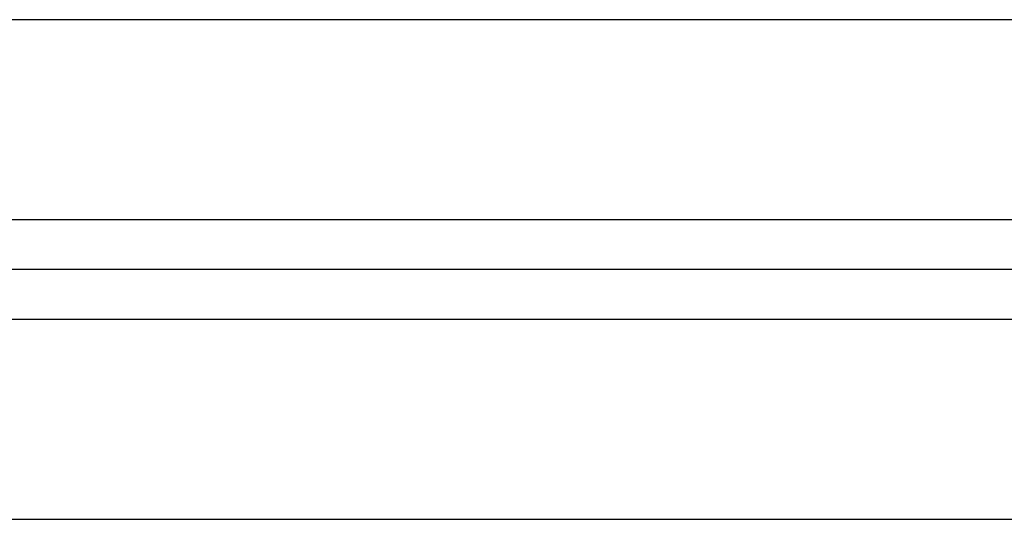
# Model space of a CAD drawing. Header units: inches. Extents: x 34737 to 291769, y 4926 to 74566.
# Tile 131 of 256: x 253869 to 253906, y 31039 to 31058. Entities that reach past the tile are written whole.
import ezdxf

# ---------------------------------------------------------------- set-up
doc = ezdxf.new("R2010")
doc.units = ezdxf.units.IN
doc.header["$LTSCALE"] = 300
doc.linetypes.add('AM_DIN_G_W050', pattern=[13.75, 9.75, -1.5, 1, -1.5])
doc.layers.add('!_A_01_TENKÁ', color=8, linetype='Continuous', lineweight=13)
doc.layers.add('AM_7', color=4, linetype='AM_DIN_G_W050', lineweight=25)

msp = doc.modelspace()

# ---------------------------------------------------------------- linework, layer by layer
at = {"layer": '!_A_01_TENKÁ', "color": 7, "lineweight": -3}
for p, q in [((255309.279, 31057.906), (252431.974, 31057.906)), ((252431.974, 31050.406), (255309.279, 31050.406)), ((255309.279, 31046.656), (252431.974, 31046.656)), ((252431.974, 31039.156), (255309.279, 31039.156))]:
    msp.add_line(p, q, dxfattribs=at)
at = {"layer": 'AM_7', "color": 7, "lineweight": -3}
msp.add_line((255309.279, 31048.531), (252414.199, 31048.531), dxfattribs=at)

doc.saveas('drawing.dxf')
